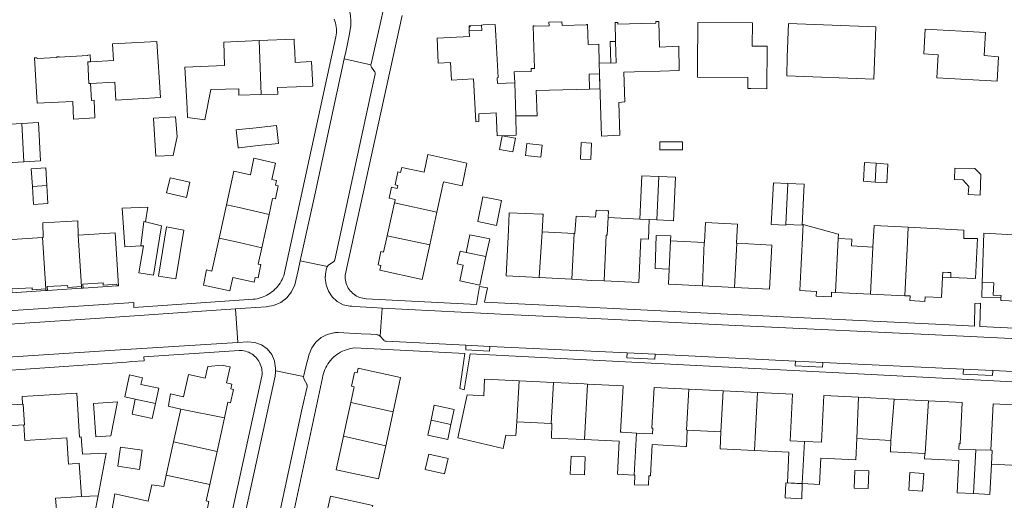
# Model space of a CAD drawing. Header units: metres. Extents: x 89888 to 94270, y 464165 to 468904.
# Tile 143 of 256: x 92460 to 92640, y 466402 to 466490. Entities that reach past the tile are written whole.
import ezdxf

# ---------------------------------------------------------------- set-up
doc = ezdxf.new("R2010")
doc.units = ezdxf.units.M
for name, color, linetype, lineweight in [('B_BEBOUWINGSGRENS_0', 251, 'CONTINUOUS', 13), ('B_LUIFEL_1', 251, 'CONTINUOUS', 13), ('B_OVERBOUWLIJN_LIJN_1', 251, 'CONTINUOUS', 13), ('B_TUSSENMUUR_0', 251, 'CONTINUOUS', 13), ('V_WEGGRENS_0', 251, 'CONTINUOUS', 13)]:
    doc.layers.add(name, color=color, linetype=linetype, lineweight=lineweight)

msp = doc.modelspace()

# ---------------------------------------------------------------- linework, layer by layer
at = {"layer": 'B_BEBOUWINGSGRENS_0'}
for p, q in [((92542.11, 466488.9), (92542.12, 466488.7)), ((92616.26, 466479.1), (92616.6, 466488.71)), ((92503.68, 466486.17), (92504.06, 466476.29)), ((92568.95, 466486.03), (92569.06, 466482.1)), ((92627.99, 466483.59), (92627.76, 466479.34)), ((92569.06, 466482.1), (92565.96, 466482.02)), ((92583.95, 466479.5), (92593.15, 466479.43)), ((92550.6, 466468.28), (92548.19, 466468.74)), ((92552.67, 466467.32), (92552.46, 466465.1)), ((92564.54, 466467.41), (92562.65, 466467.49)), ((92577.04, 466467.62), (92577.05, 466466.14)), ((92631.04, 466462.83), (92631.01, 466460.76)), ((92544.65, 466457.57), (92543.7, 466453.01)), ((92497.71, 466456.08), (92496.37, 466449.98)), ((92528.47, 466456.45), (92527.14, 466450.42)), ((92504.18, 466448.23), (92505.51, 466454.33)), ((92534.92, 466448.73), (92536.22, 466454.74)), ((92485.79, 466452.26), (92482.86, 466452.96)), ((92573.39, 466453.47), (92567.6, 466453.75)), ((92575.11, 466453.38), (92576.52, 466453.32)), ((92561.35, 466450.82), (92555.52, 466451.12)), ((92464, 466450.08), (92457.53, 466449.66)), ((92579.02, 466449.51), (92578.76, 466444.29)), ((92585.15, 466449.18), (92579.02, 466449.51)), ((92554.97, 466442.75), (92560.94, 466442.44)), ((92636.08, 466441.88), (92638.19, 466441.77)), ((92584.85, 466441.26), (92590.73, 466440.97)), ((92609.21, 466440.05), (92615.64, 466439.74)), ((92615.64, 466439.74), (92621.9, 466439.44)), ((92557.56, 466423.53), (92551.29, 466423.83)), ((92588.63, 466422.03), (92582.33, 466422.33)), ((92594.92, 466421.72), (92588.63, 466422.03)), ((92477.73, 466419.97), (92473.38, 466419.68)), ((92619.93, 466420.5), (92613.45, 466420.82)), ((92626.23, 466420.19), (92619.93, 466420.5)), ((92489.34, 466418.66), (92488.03, 466412.67)), ((92526.87, 466411.94), (92528.22, 466418.17)), ((92495.98, 466410.9), (92497.33, 466417.09)), ((92550.89, 466416.34), (92557.16, 466416.05)), ((92582.07, 466414.83), (92588.19, 466414.49)), ((92488.03, 466412.67), (92486.69, 466406.55)), ((92613.13, 466413.26), (92619.34, 466412.93)), ((92494.65, 466404.84), (92495.98, 466410.9)), ((92525.56, 466405.88), (92526.87, 466411.94)), ((92637.66, 466411.11), (92634.88, 466411.22)), ((92477.81, 466408.19), (92481.76, 466407.62)), ((92612.78, 466407.44), (92612.64, 466404.19))]:
    msp.add_line(p, q, dxfattribs=at)
for points in [[(92550.48, 466478.47), (92547.32, 466478.3), (92547.28, 466479.38), (92547.42, 466479.39), (92547.02, 466487.13), (92546.91, 466489.16), (92544.7, 466489.05), (92544.38, 466489.03), (92544.43, 466488.06), (92542.15, 466487.94), (92542.2, 466486.91), (92536.25, 466486.6), (92536.45, 466482.06), (92538.75, 466482.18), (92538.93, 466478.93), (92542.96, 466479.15), (92543.36, 466471.27), (92543.93, 466471.33), (92543.9, 466472.74), (92547.09, 466472.94), (92547.27, 466468.76), (92550.76, 466468.85), (92550.69, 466472.37)], [(92542.12, 466488.7), (92542.32, 466488.71), (92542.31, 466488.91), (92542.11, 466488.9)], [(92565.96, 466482.02), (92565.87, 466485.54), (92563.93, 466485.49), (92563.83, 466489.15), (92563.62, 466489.14), (92563.63, 466489.04), (92559.15, 466488.93), (92559.13, 466489.61), (92556.74, 466489.55), (92556.76, 466488.87), (92554.04, 466488.8), (92554.04, 466488.9), (92553.85, 466488.9), (92554.08, 466481.06), (92553.51, 466481.04), (92553.52, 466480.54), (92550.4, 466480.44), (92550.48, 466478.47)], [(92566.02, 466480.08), (92566.36, 466468.67), (92569.71, 466468.83), (92569.55, 466474.85), (92570.63, 466474.94), (92570.46, 466480.41), (92572.44, 466480.47), (92577.1, 466480.58), (92580.58, 466480.71), (92580.53, 466485.13), (92576.98, 466484.95), (92576.85, 466489.66), (92576.34, 466489.66), (92576.34, 466489.38), (92573.62, 466489.32), (92569.38, 466489.22), (92569.37, 466489.49), (92568.87, 466489.49), (92568.95, 466486.03)], [(92593.15, 466479.43), (92593.14, 466477.38), (92593.73, 466477.38), (92596.66, 466477.35), (92596.72, 466485.18), (92593.95, 466485.14), (92593.99, 466489.42), (92584.01, 466489.5), (92583.97, 466481.59), (92583.95, 466479.5)], [(92616.6, 466488.71), (92600.63, 466489.31), (92600.39, 466483.16), (92600.29, 466479.72), (92616.26, 466479.1)], [(92627.76, 466479.34), (92638.81, 466478.77), (92639.04, 466483.23), (92636.44, 466483.43), (92636.66, 466487.66), (92625.61, 466488.27), (92625.39, 466483.73), (92627.99, 466483.59)], [(92504.06, 466476.29), (92507.12, 466476.39), (92507.07, 466477.58), (92510.5, 466477.73), (92513.49, 466477.84), (92513.26, 466482.35), (92510.29, 466482.18), (92510.19, 466484.22), (92510.11, 466485.67), (92510.08, 466486.43), (92503.68, 466486.17)], [(92472.82, 466478.31), (92477.29, 466478.55), (92477.46, 466475.29), (92485.6, 466475.73), (92484.94, 466486.04), (92476.85, 466485.58), (92477.03, 466482.51), (92472.78, 466482.3)], [(92503.68, 466486.17), (92497.2, 466485.9), (92497.35, 466481.6), (92490.05, 466481.34), (92490.48, 466473.83), (92490.56, 466472.1), (92493.74, 466471.66), (92494.83, 466477.21), (92497.51, 466477.28), (92499.95, 466477.37), (92499.99, 466476.17), (92504.06, 466476.29)], [(92472.78, 466482.3), (92472.72, 466483.55), (92472.29, 466483.53), (92472.29, 466483.43), (92467.09, 466483.14), (92467.08, 466483.23), (92466.66, 466483.22), (92466.67, 466483.07), (92463.03, 466482.89), (92463.01, 466483.03), (92462.58, 466483.01), (92463.02, 466474.71), (92469.57, 466475.05), (92469.7, 466471.76), (92473.58, 466472), (92473.46, 466475.27), (92472.99, 466475.23), (92472.82, 466478.31)], [(92564.15, 466477.29), (92564.08, 466480.02), (92566.02, 466480.08)], [(92550.69, 466472.37), (92554.57, 466472.41), (92554.42, 466477.03), (92564.15, 466477.29)], [(92484.77, 466464.98), (92487.96, 466465.12), (92488.65, 466468.62), (92488.4, 466472.22), (92484.36, 466471.95), (92484.77, 466464.98)], [(92460.25, 466470.98), (92457.07, 466470.82), (92457.44, 466463.79), (92460.59, 466463.95)], [(92460.59, 466463.95), (92463.68, 466464.12), (92463.31, 466471.15), (92460.25, 466470.98)], [(92507.21, 466467.35), (92506.84, 466470.64), (92503.14, 466470.22), (92500, 466469.87), (92499.45, 466469.8), (92499.82, 466466.51), (92500, 466466.53), (92503.51, 466466.93), (92507.21, 466467.35)], [(92548.19, 466468.74), (92547.72, 466466.23), (92550.13, 466465.78), (92550.6, 466468.28)], [(92552.46, 466465.1), (92555.27, 466464.83), (92555.48, 466467.04), (92552.67, 466467.32)], [(92562.65, 466467.49), (92562.52, 466464.46), (92564.41, 466464.37), (92564.54, 466467.41)], [(92577.05, 466466.14), (92581.19, 466466.15), (92581.19, 466467.64), (92577.04, 466467.62)], [(92536.22, 466454.74), (92537.43, 466460.31), (92540.83, 466459.55), (92541.73, 466463.75), (92534.59, 466465.3), (92533.88, 466462.05), (92529.78, 466462.95), (92529.58, 466462.02), (92529.1, 466462.12), (92528.58, 466459.73), (92529.06, 466459.62), (92528.94, 466459.09), (92527.92, 466459.31), (92527.48, 466457.32), (92528.6, 466457.07), (92528.51, 466456.65), (92528.47, 466456.45)], [(92505.51, 466454.33), (92506.15, 466457.26), (92506.65, 466457.16), (92507.18, 466459.58), (92506.69, 466459.69), (92506.87, 466460.56), (92506.55, 466460.63), (92506.02, 466460.75), (92506.68, 466463.74), (92502.7, 466464.61), (92502.13, 466461.61), (92499.07, 466462.28), (92497.71, 466456.08)], [(92616.66, 466463.7), (92614.53, 466463.83), (92614.32, 466460.4), (92616.46, 466460.27)], [(92616.46, 466460.27), (92618.59, 466460.14), (92618.8, 466463.57), (92616.66, 466463.7)], [(92464.81, 466459.62), (92464.61, 466462.85), (92461.95, 466462.68), (92462.16, 466459.46)], [(92576.86, 466461.26), (92573.73, 466461.4), (92573.39, 466453.47)], [(92576.52, 466453.32), (92578.97, 466453.2), (92579.57, 466453.17), (92579.9, 466461.13), (92576.86, 466461.26)], [(92631.01, 466460.76), (92632.53, 466460.69), (92633.61, 466459.44), (92633.52, 466457.99), (92635.69, 466457.88), (92635.81, 466461.64), (92634.74, 466462.76), (92631.04, 466462.83)], [(92462.16, 466459.46), (92462.36, 466456.16), (92465.02, 466456.32), (92464.81, 466459.62)], [(92486.75, 466458.29), (92490.36, 466457.46), (92490.99, 466460.23), (92487.39, 466461.06), (92486.75, 466458.29)], [(92600.49, 466460.01), (92597.87, 466460.14), (92597.46, 466452.5), (92600.11, 466452.36), (92600.12, 466452.49)], [(92600.12, 466452.49), (92603.13, 466452.35), (92603.5, 466459.86), (92600.49, 466460.01)], [(92543.7, 466453.01), (92547.13, 466452.3), (92548.07, 466456.86), (92544.65, 466457.57)], [(92482.86, 466452.96), (92483.29, 466455.69), (92478.63, 466455.48), (92479.09, 466448.39), (92482.03, 466448.56)], [(92555.52, 466451.12), (92555.67, 466454.36), (92555.45, 466454.38), (92549.45, 466454.65), (92549.33, 466451.45), (92548.89, 466443.06), (92554.97, 466442.75)], [(92567.6, 466453.75), (92567.66, 466454.99), (92567.4, 466455.01), (92565.41, 466455.13), (92565.29, 466453.82), (92561.74, 466454), (92561.51, 466450.82), (92561.35, 466450.82)], [(92470.54, 466450.52), (92470.47, 466453.17), (92464.07, 466452.76), (92464.16, 466450.09), (92464, 466450.08)], [(92482.03, 466448.56), (92482.49, 466448.58), (92481.68, 466443.63), (92484.32, 466443.2), (92485.79, 466452.26)], [(92566.88, 466442.14), (92573.18, 466441.83), (92573.55, 466449.83), (92574.97, 466449.8), (92575.11, 466453.38)], [(92591.16, 466449.04), (92591.11, 466449.04), (92591.3, 466452.53), (92585.43, 466452.85), (92585.23, 466449.17), (92585.15, 466449.18)], [(92609.73, 466449.94), (92609.77, 466450.71), (92609.7, 466450.73), (92603.32, 466452.51), (92602.88, 466444.07), (92602.71, 466440.37), (92605.71, 466440.23), (92605.66, 466439.37), (92608.46, 466439.22), (92608.5, 466440.08), (92609.21, 466440.05)], [(92622.51, 466451.99), (92616.27, 466452.31), (92616.05, 466448.34)], [(92471.14, 466441.12), (92471.16, 466440.81), (92471.46, 466440.83), (92471.42, 466441.53), (92475.12, 466441.8), (92475.15, 466441.4), (92477.64, 466441.54), (92477.68, 466441.23), (92477.94, 466441.23), (92477.32, 466450.96), (92470.54, 466450.52)], [(92489.89, 466451.46), (92486.74, 466452.05), (92485.27, 466443.04)], [(92485.27, 466443.04), (92488.43, 466442.53), (92489.89, 466451.46)], [(92527.14, 466450.42), (92526.47, 466447.41), (92525.98, 466447.51), (92525.46, 466445.08), (92525.95, 466444.97), (92525.76, 466444.1), (92533.55, 466442.41), (92534.92, 466448.73)], [(92545.21, 466446.6), (92545.9, 466449.83), (92542.25, 466450.61), (92541.56, 466447.38)], [(92630.3, 466442.76), (92634.87, 466442.57), (92635.22, 466449.89), (92632.7, 466449.93), (92632.74, 466451.47), (92622.51, 466451.99)], [(92646.07, 466446.79), (92646.25, 466450.36), (92636.35, 466450.87), (92636.08, 466441.88)], [(92496.37, 466449.98), (92495.04, 466443.93), (92494.02, 466444.15), (92493.48, 466441.4), (92498.34, 466440.34), (92498.86, 466442.79), (92502.77, 466441.93), (92502.96, 466442.8), (92503.5, 466442.69), (92503.98, 466445.14), (92503.52, 466445.24), (92504.18, 466448.23)], [(92590.73, 466440.97), (92597.13, 466440.65), (92597.56, 466448.69), (92591.16, 466449.04)], [(92616.05, 466448.34), (92612.14, 466448.55), (92612.2, 466449.81), (92609.73, 466449.94)], [(92541.56, 466447.38), (92540.47, 466447.61), (92539.97, 466445.27), (92541.07, 466445.04), (92540.46, 466442.15), (92544.1, 466441.37), (92545.21, 466446.6)], [(92578.76, 466444.29), (92578.63, 466441.57), (92584.85, 466441.26)], [(92628.82, 466442.84), (92628.87, 466443.75), (92629.81, 466443.71), (92630.35, 466443.67), (92630.3, 466442.76)], [(92464.61, 466440.69), (92464.63, 466440.69), (92464.65, 466440.38), (92464.95, 466440.41), (92464.89, 466441.1), (92468.61, 466441.31), (92468.63, 466440.97), (92471.14, 466441.12)], [(92560.94, 466442.44), (92564.57, 466442.25), (92566.88, 466442.14)], [(92621.9, 466439.44), (92622.89, 466439.39), (92622.85, 466438.53), (92625.6, 466438.4), (92625.64, 466439.26), (92628.63, 466439.12), (92628.82, 466442.84)], [(92638.19, 466441.77), (92638.08, 466439.54), (92639.53, 466439.47), (92639.51, 466439.06)], [(92458.04, 466440.27), (92458.12, 466440.27), (92458.14, 466439.96), (92458.43, 466439.97), (92458.4, 466440.67), (92462.1, 466440.89), (92462.12, 466440.53), (92464.61, 466440.69)], [(92639.51, 466439.06), (92639.5, 466438.59), (92645.63, 466438.29)], [(92497.33, 466417.09), (92497.96, 466419.93), (92498.45, 466419.82), (92498.99, 466422.25), (92498.48, 466422.36), (92498.68, 466423.24), (92497.71, 466423.46), (92498.35, 466426.39), (92497.73, 466426.53), (92496.89, 466426.74), (92494.3, 466426.47), (92493.83, 466424.34), (92490.74, 466425.02), (92489.84, 466420.93), (92487.47, 466421.43), (92487.06, 466419.35), (92487.03, 466419.18), (92489.34, 466418.66)], [(92528.22, 466418.17), (92529.58, 466424.47), (92522.63, 466425.97), (92521.84, 466426.14), (92521.65, 466425.28), (92521.14, 466425.38), (92520.59, 466422.88), (92521.09, 466422.77), (92520.46, 466419.87)], [(92479.95, 466424.93), (92479.07, 466420.89), (92481.01, 466420.47)], [(92484.7, 466419.66), (92485.32, 466422.48), (92482.04, 466423.2), (92482.3, 466424.41), (92479.95, 466424.93)], [(92551.29, 466423.83), (92544.96, 466424.13), (92544.82, 466421.1), (92541.79, 466421.29), (92540.09, 466413.41), (92548.37, 466411.46), (92548.88, 466413.89), (92550.71, 466413.8), (92550.89, 466416.34)], [(92563.82, 466423.24), (92563.21, 466423.27), (92557.56, 466423.53)], [(92460.37, 466419.58), (92456.38, 466419.33), (92456.18, 466422.47), (92455.77, 466422.45), (92455.76, 466422.4), (92450.49, 466422.09), (92450.47, 466422.39), (92449.25, 466422.32), (92449.26, 466422.02), (92448.11, 466421.94), (92448.75, 466411.84), (92456.91, 466412.27), (92456.71, 466415.56), (92460.63, 466415.81)], [(92474.19, 466402.76), (92475.67, 466410.58), (92471.34, 466410.39), (92471.09, 466413.59), (92470.79, 466413.55), (92470.29, 466421.6), (92460.28, 466420.98), (92460.37, 466419.58)], [(92572.76, 466414.28), (92570.16, 466414.41), (92569.87, 466414.43), (92570.34, 466422.91), (92563.82, 466423.24)], [(92582.33, 466422.33), (92576.02, 466422.64), (92575.6, 466415.19), (92575.78, 466415.17), (92575.73, 466414.14), (92572.76, 466414.28)], [(92603.56, 466412.75), (92600.94, 466412.87), (92601.34, 466421.4), (92594.92, 466421.72)], [(92473.38, 466419.68), (92473.79, 466413.6), (92476.54, 466413.77), (92477.73, 466419.97)], [(92481.01, 466420.47), (92480.41, 466417.72), (92484.1, 466416.91), (92484.7, 466419.66)], [(92520.46, 466419.87), (92519.74, 466416.55), (92519.12, 466413.69)], [(92613.45, 466420.82), (92607.06, 466421.13), (92606.64, 466412.62), (92603.56, 466412.75)], [(92634.88, 466411.22), (92631.8, 466411.34), (92631.84, 466412.33), (92632.04, 466412.32), (92632.4, 466419.89), (92626.23, 466420.19)], [(92538.79, 466415.87), (92539.37, 466418.61), (92535.75, 466419.38), (92535.17, 466416.63)], [(92644.25, 466419.32), (92638.09, 466419.62), (92637.66, 466411.11)], [(92535.17, 466416.63), (92534.59, 466413.89), (92538.21, 466413.12), (92538.79, 466415.87)], [(92557.16, 466416.05), (92557.27, 466416.04), (92557.2, 466413.36), (92563.28, 466413.08)], [(92460.63, 466415.81), (92460.81, 466412.93), (92468.47, 466413.41), (92468.76, 466408.59), (92470.71, 466408.75), (92471.15, 466402.63)], [(92575.33, 466406.42), (92575.62, 466412.18), (92581.76, 466411.84), (92581.91, 466411.83), (92582.07, 466414.83)], [(92588.19, 466414.49), (92588.07, 466411.38), (92594.38, 466411.09)], [(92519.12, 466413.69), (92517.8, 466407.56), (92525.56, 466405.88)], [(92563.28, 466413.08), (92569.6, 466412.78), (92569.29, 466406.73), (92572.33, 466406.58)], [(92603.13, 466405.01), (92606.26, 466404.86), (92606.5, 466409.68), (92612.96, 466409.34), (92613.13, 466413.26)], [(92619.34, 466412.93), (92619.27, 466410.83), (92619.43, 466410.82), (92625.55, 466410.54)], [(92481.76, 466407.62), (92482.27, 466411.12), (92478.32, 466411.69), (92477.81, 466408.19)], [(92594.38, 466411.09), (92600.67, 466410.8), (92600.4, 466405.14), (92603.13, 466405.01)], [(92534.75, 466410.42), (92534.09, 466407.6), (92537.63, 466406.78)], [(92537.63, 466406.78), (92538.28, 466409.6), (92534.75, 466410.42)], [(92560.81, 466410.04), (92560.66, 466406.75), (92563.24, 466406.64)], [(92563.24, 466406.64), (92563.38, 466409.92), (92560.81, 466410.04)], [(92625.55, 466410.54), (92625.52, 466409.54), (92631.8, 466409.24), (92631.51, 466403.34), (92634.5, 466403.19)], [(92612.64, 466404.19), (92615.17, 466404.09), (92615.31, 466407.33), (92612.78, 466407.44)], [(92622.85, 466407.04), (92622.61, 466403.82), (92625.13, 466403.64)], [(92625.13, 466403.64), (92625.37, 466406.85), (92622.85, 466407.04)], [(92634.5, 466403.19), (92637.5, 466403.04), (92637.78, 466408.57)], [(92637.78, 466408.57), (92643.89, 466408.28), (92643.9, 466408.7)], [(92486.69, 466406.55), (92486.23, 466404.46), (92484.04, 466404.77), (92483.38, 466401.78), (92477.26, 466403.15), (92476.63, 466399.6), (92488.9, 466396.92), (92489.43, 466399.32), (92493.28, 466398.54), (92493.48, 466399.42), (92493.98, 466399.31), (92494.49, 466401.73), (92494, 466401.85), (92494.65, 466404.84)], [(92572.33, 466406.58), (92572.45, 466406.57), (92572.4, 466404.8), (92574.95, 466404.7), (92575.05, 466406.44), (92575.33, 466406.42)], [(92471.15, 466402.63), (92466.41, 466402.33), (92466.7, 466398.78), (92473.54, 466399.37), (92474.19, 466402.76)], [(92524.45, 466400.77), (92524.49, 466400.98), (92516.76, 466402.69), (92515.37, 466396.38)]]:
    msp.add_lwpolyline(points, dxfattribs=at)
at = {"layer": 'B_LUIFEL_1'}
for p, q in [((92568.09, 466482.07), (92569.06, 466482.1)), ((92579.02, 466449.51), (92579.07, 466450.42)), ((92628.82, 466442.84), (92630.3, 466442.76))]:
    msp.add_line(p, q, dxfattribs=at)
for points in [[(92568.95, 466486.03), (92567.97, 466486), (92568.09, 466482.07)], [(92564.15, 466477.29), (92566.09, 466477.35), (92566.02, 466480.08)], [(92579.07, 466450.42), (92576.4, 466450.49), (92576.2, 466444.43), (92578.76, 466444.29)], [(92578.76, 466444.29), (92578.76, 466444.29), (92579.02, 466449.51)], [(92636.08, 466441.88), (92636.01, 466439.16), (92639.51, 466439.06)], [(92600.1, 466405.15), (92599.99, 466402.38), (92603.02, 466402.24), (92603.13, 466405), (92600.1, 466405.15)]]:
    msp.add_lwpolyline(points, dxfattribs=at)
at = {"layer": 'B_OVERBOUWLIJN_LIJN_1'}
for p, q in [((92464.95, 466440.41), (92471.16, 466440.81)), ((92471.46, 466440.83), (92477.68, 466441.23))]:
    msp.add_line(p, q, dxfattribs=at)
for points in [[(92544.38, 466489.03), (92542.11, 466488.9), (92542.15, 466487.94)], [(92458.43, 466439.97), (92464.63, 466440.38), (92464.65, 466440.38)]]:
    msp.add_lwpolyline(points, dxfattribs=at)
at = {"layer": 'B_TUSSENMUUR_0'}
for p, q in [((92566.02, 466480.08), (92565.96, 466482.02)), ((92550.48, 466478.47), (92550.69, 466472.37)), ((92460.25, 466470.98), (92460.59, 466463.95)), ((92616.46, 466460.27), (92616.66, 466463.7)), ((92576.52, 466453.32), (92576.86, 466461.26)), ((92462.16, 466459.46), (92464.81, 466459.62)), ((92600.49, 466460.01), (92600.12, 466452.49)), ((92528.47, 466456.45), (92536.22, 466454.74)), ((92573.39, 466453.47), (92575.11, 466453.38)), ((92534.92, 466448.73), (92527.14, 466450.42)), ((92555.52, 466451.12), (92554.97, 466442.75)), ((92560.94, 466442.44), (92561.35, 466450.82)), ((92464, 466450.08), (92464.61, 466440.69)), ((92585.15, 466449.18), (92584.85, 466441.26)), ((92591.16, 466449.04), (92590.73, 466440.97)), ((92609.73, 466449.94), (92609.21, 466440.05)), ((92545.21, 466446.6), (92541.56, 466447.38)), ((92615.64, 466439.74), (92616.05, 466448.34)), ((92551.29, 466423.83), (92550.89, 466416.34)), ((92557.56, 466423.53), (92557.16, 466416.05)), ((92563.28, 466413.08), (92563.82, 466423.24)), ((92588.19, 466414.49), (92588.63, 466422.03)), ((92594.38, 466411.09), (92594.92, 466421.72)), ((92484.7, 466419.66), (92481.01, 466420.47)), ((92520.46, 466419.87), (92528.22, 466418.17)), ((92613.45, 466420.82), (92613.13, 466413.26)), ((92619.34, 466412.93), (92619.93, 466420.5)), ((92497.33, 466417.09), (92489.34, 466418.66)), ((92535.17, 466416.63), (92538.79, 466415.87)), ((92572.33, 466406.58), (92572.76, 466414.28)), ((92488.03, 466412.67), (92495.98, 466410.9)), ((92519.12, 466413.69), (92526.87, 466411.94)), ((92603.13, 466405.01), (92603.56, 466412.75)), ((92634.5, 466403.19), (92634.88, 466411.22)), ((92494.65, 466404.84), (92486.69, 466406.55)), ((92474.19, 466402.76), (92471.15, 466402.63))]:
    msp.add_line(p, q, dxfattribs=at)
for points in [[(92472.78, 466482.3), (92472.31, 466482.27), (92472.52, 466478.29), (92472.82, 466478.31)], [(92497.71, 466456.08), (92500, 466455.57), (92505.51, 466454.33)], [(92482.86, 466452.96), (92482.58, 466453.03), (92482.03, 466448.56)], [(92566.88, 466442.14), (92567.22, 466450.52), (92567.43, 466450.51), (92567.6, 466453.75)], [(92470.54, 466450.52), (92471.18, 466441.12), (92471.14, 466441.12)], [(92621.9, 466439.44), (92622.37, 466449.27), (92622.51, 466451.99)], [(92504.18, 466448.23), (92500, 466449.17), (92496.37, 466449.98)], [(92582.33, 466422.33), (92581.93, 466414.84), (92582.07, 466414.83)], [(92625.55, 466410.54), (92625.65, 466410.54), (92626.23, 466420.19)], [(92460.37, 466419.58), (92460.47, 466419.58), (92460.72, 466415.81), (92460.63, 466415.81)], [(92637.66, 466411.11), (92637.91, 466411.1), (92637.78, 466408.57)]]:
    msp.add_lwpolyline(points, dxfattribs=at)
at = {"layer": 'V_WEGGRENS_0'}
for p, q in [((92519.28, 466482.84), (92524.15, 466481.74)), ((92516.19, 466444.81), (92511.21, 466445.82)), ((92544.97, 466438.26), (92545.52, 466440.9)), ((92499.38, 466437.02), (92499.77, 466430.88)), ((92525.85, 466432.03), (92526.21, 466437.16)), ((92521.19, 466429.88), (92541.32, 466428.84)), ((92545.91, 466430.16), (92541.53, 466430.4)), ((92542.33, 466428.78), (92701.37, 466420.58)), ((92576.2, 466428.7), (92571.07, 466428.95)), ((92601.9, 466427.45), (92576.2, 466428.7)), ((92606.88, 466427.2), (92601.9, 466427.45)), ((92632.63, 466425.95), (92606.88, 466427.2)), ((92637.99, 466425.71), (92632.63, 466425.95)), ((92664.1, 466424.39), (92637.99, 466425.71))]:
    msp.add_line(p, q, dxfattribs=at)
for points in [[(92543.23, 466499.47), (92542.62, 466499.43), (92534.87, 466499), (92533.8, 466498.77), (92532.75, 466498.44), (92531.74, 466498), (92530.78, 466497.47), (92529.87, 466496.84), (92528.92, 466496.01), (92528.09, 466495.06), (92527.38, 466494.02), (92526.82, 466492.88), (92526.42, 466491.69), (92525.97, 466489.73), (92524.51, 466483.27), (92524.17, 466481.92), (92524.15, 466481.8), (92524.15, 466481.74)], [(92513.91, 466497.81), (92514.05, 466497.8), (92514.8, 466497.52), (92515.36, 466497.23), (92515.91, 466496.92), (92516.44, 466496.58), (92516.96, 466496.22), (92517.46, 466495.83), (92517.9, 466495.39), (92518.33, 466494.93), (92518.74, 466494.45), (92519.12, 466493.95), (92519.48, 466493.43), (92519.9, 466492.58), (92520.21, 466491.68), (92520.4, 466490.75), (92520.48, 466489.81), (92520.45, 466488.86), (92520.15, 466487.11), (92519.6, 466484.36), (92519.28, 466482.84)], [(92517.44, 466490.11), (92517.56, 466489.77), (92517.66, 466489.42), (92517.74, 466489.06), (92517.8, 466488.7), (92517.83, 466488.34), (92517.84, 466487.97), (92517.82, 466487.61), (92517.78, 466487.25), (92517.71, 466486.89), (92508.83, 466445.88), (92508.19, 466443.09), (92508.05, 466442.74), (92507.9, 466442.41), (92507.72, 466442.08), (92507.53, 466441.76), (92507.32, 466441.45), (92507.09, 466441.16), (92506.84, 466440.88), (92506.58, 466440.61), (92506.31, 466440.36), (92506.02, 466440.12)], [(92521.14, 466439.63), (92521.02, 466439.72), (92520.79, 466439.91), (92520.57, 466440.13), (92520.37, 466440.35), (92520.18, 466440.6), (92520.01, 466440.85), (92519.87, 466441.12), (92519.74, 466441.4), (92519.64, 466441.68), (92519.55, 466441.98), (92519.49, 466442.28), (92519.46, 466442.58), (92519.44, 466442.89), (92519.45, 466443.19), (92529.85, 466490.78)], [(92511.21, 466445.82), (92513.87, 466457.9), (92519.28, 466482.84)], [(92524.15, 466481.74), (92524.15, 466481.68), (92524.16, 466481.56), (92524.2, 466481.45), (92524.26, 466481.34), (92524.83, 466480.52), (92524.87, 466480.43), (92524.9, 466480.33), (92524.92, 466480.23), (92524.92, 466480.14), (92524.91, 466480.04), (92524.33, 466477.28), (92517.55, 466446.03), (92517.51, 466445.94), (92517.47, 466445.85), (92517.42, 466445.77), (92517.35, 466445.7), (92517.28, 466445.64), (92516.44, 466445.09), (92516.32, 466444.98), (92516.23, 466444.86), (92516.19, 466444.81)], [(92505.13, 466437.46), (92506.34, 466437.65), (92507.63, 466438.2), (92508.76, 466439.05), (92509.63, 466440.15), (92510.2, 466441.44), (92510.81, 466444.07), (92511.21, 466445.82)], [(92516.19, 466444.81), (92516.14, 466444.73), (92516.08, 466444.59), (92516.02, 466444.45), (92515.85, 466443.45), (92515.83, 466443.29), (92515.82, 466443.13), (92515.81, 466443.01), (92515.8, 466442.97), (92515.79, 466442.8), (92515.79, 466442.64), (92515.93, 466441.41), (92516.37, 466440.24), (92517.07, 466439.21), (92517.99, 466438.38), (92519.09, 466437.79), (92519.39, 466437.71), (92519.7, 466437.63), (92520.01, 466437.57), (92520.32, 466437.53), (92520.63, 466437.51), (92521.02, 466437.49)], [(92506.02, 466440.12), (92505.72, 466439.9), (92505.4, 466439.7), (92505.08, 466439.52), (92504.74, 466439.35), (92504.4, 466439.21), (92504.05, 466439.08), (92503.69, 466438.97), (92503.33, 466438.89), (92502.96, 466438.82), (92502.59, 466438.78), (92500, 466438.6), (92480.75, 466437.29), (92480.72, 466438.19), (92445.62, 466435.86), (92443.06, 466437.99), (92389.79, 466434.5), (92387.62, 466432.05), (92361.07, 466430.28), (92336.76, 466428.67), (92333.79, 466428.45), (92330.25, 466430.92)], [(92543.5, 466437.82), (92523.27, 466438.87), (92522.97, 466438.9), (92522.92, 466438.91), (92522.67, 466438.96), (92522.37, 466439.03), (92522.08, 466439.13), (92521.8, 466439.24), (92521.53, 466439.38), (92521.27, 466439.54), (92521.14, 466439.63)], [(92545.52, 466440.9), (92544.06, 466441.15), (92543.5, 466437.82)], [(92634.65, 466433.86), (92631.31, 466434.02), (92592.1, 466435.92), (92590.64, 466435.99), (92573.58, 466436.87), (92544.97, 466438.26)], [(92635.66, 466433.81), (92635.76, 466438.06), (92634.75, 466438), (92634.65, 466433.86)], [(92446.89, 466433.51), (92457.15, 466434.18), (92477.35, 466435.52), (92499.38, 466437.02)], [(92505.13, 466437.46), (92504.95, 466437.43), (92501.16, 466437.16), (92499.38, 466437.02)], [(92526.21, 466437.16), (92524.43, 466437.28), (92521.02, 466437.49)], [(92526.21, 466437.16), (92550.31, 466435.96), (92565.08, 466435.25), (92589.66, 466434.07), (92631.35, 466432.11), (92665.2, 466430.42), (92702.53, 466428.65), (92707.21, 466428.39)], [(92522.38, 466432.48), (92518.15, 466432.7), (92517.99, 466432.68), (92517.83, 466432.68), (92517.67, 466432.67), (92517.51, 466432.66), (92517.35, 466432.65), (92516.13, 466432.34), (92515.02, 466431.76), (92514.07, 466430.94), (92513.34, 466429.91), (92512.87, 466428.75), (92512.24, 466426.39), (92511.84, 466424.84), (92511.83, 466424.69), (92511.83, 466424.65)], [(92522.38, 466432.48), (92524.15, 466432.39), (92525.15, 466432.34), (92525.3, 466432.3), (92525.44, 466432.25), (92525.58, 466432.19), (92525.72, 466432.11), (92525.85, 466432.03)], [(92722.86, 466429.96), (92721.41, 466429.6), (92702.6, 466430.59), (92665.92, 466432.34), (92635.66, 466433.81)], [(92499.77, 466430.88), (92476.34, 466429.39), (92447.35, 466427.5)], [(92499.77, 466430.88), (92501.56, 466430.99), (92502.87, 466430.89), (92504.1, 466430.45), (92505.17, 466429.68)], [(92541.53, 466430.4), (92526.96, 466431.09), (92526.85, 466431.09), (92526.76, 466431.1), (92526.66, 466431.14), (92526.58, 466431.2), (92526.51, 466431.27), (92525.85, 466432.03)], [(92446.76, 466425.03), (92479.41, 466427.29), (92480.37, 466427.36), (92482.63, 466427.52), (92482.6, 466428.24), (92500, 466429.37), (92500.6, 466429.41), (92500.91, 466429.36), (92501.21, 466429.28), (92501.5, 466429.18), (92501.79, 466429.07), (92502.07, 466428.93), (92502.33, 466428.77), (92502.59, 466428.59), (92502.82, 466428.39), (92503.05, 466428.18), (92503.26, 466427.95), (92503.44, 466427.7), (92503.62, 466427.44), (92503.76, 466427.17), (92503.9, 466426.89), (92504.01, 466426.6), (92504.09, 466426.3), (92504.16, 466426)], [(92505.17, 466429.68), (92505.99, 466428.66), (92506.45, 466427.61), (92506.51, 466427.46), (92506.69, 466426.16), (92506.7, 466426.02), (92506.7, 466425.89), (92506.7, 466425.76), (92506.7, 466425.72)], [(92508.53, 466392.76), (92515.29, 466424.39), (92515.36, 466424.78), (92515.46, 466425.16), (92515.58, 466425.54), (92515.72, 466425.91), (92515.89, 466426.27), (92516.07, 466426.61), (92516.28, 466426.95), (92516.51, 466427.27), (92516.75, 466427.58), (92517.01, 466427.87), (92517.3, 466428.15), (92517.59, 466428.41), (92517.9, 466428.65), (92518.23, 466428.87), (92518.57, 466429.08), (92518.92, 466429.26), (92519.28, 466429.42), (92519.65, 466429.55), (92520.03, 466429.67), (92520.41, 466429.76), (92520.8, 466429.83), (92521.19, 466429.88)], [(92541.32, 466428.84), (92540.4, 466422.44), (92541.24, 466422.21), (92542.33, 466428.78)], [(92541.53, 466430.4), (92541.51, 466429.82), (92541.5, 466429.52), (92545.87, 466429.3), (92545.91, 466430.16)], [(92571.07, 466428.95), (92556.48, 466429.67), (92545.91, 466430.16)], [(92571.07, 466428.95), (92571.02, 466428.08), (92576.14, 466427.83), (92576.2, 466428.7)], [(92601.9, 466427.45), (92601.85, 466426.56), (92606.84, 466426.33), (92606.88, 466427.2)], [(92504.16, 466426), (92504.19, 466425.75), (92504.21, 466425.49), (92504.22, 466425.23), (92504.21, 466424.98), (92504.18, 466424.72), (92500, 466405.69), (92492.23, 466370.34)], [(92506.7, 466425.72), (92506.7, 466425.62), (92506.7, 466425.49), (92506.68, 466425.33), (92506.65, 466425.18), (92506.63, 466425.03), (92506.61, 466424.87), (92506.59, 466424.72), (92499.33, 466391.4)], [(92506.7, 466425.72), (92506.76, 466425.7), (92511.83, 466424.65)], [(92637.99, 466425.71), (92637.94, 466424.83), (92632.58, 466425.09), (92632.63, 466425.95)], [(92511.83, 466424.65), (92511.83, 466424.54), (92511.85, 466424.39), (92511.88, 466424.24), (92511.93, 466424.09), (92512.41, 466423.22), (92512.44, 466423.13), (92512.47, 466423.03), (92512.48, 466422.94), (92512.47, 466422.84), (92512.45, 466422.74), (92511.59, 466418.83), (92505.62, 466391.26), (92504.3, 466390.43)]]:
    msp.add_lwpolyline(points, dxfattribs=at)

doc.saveas('drawing.dxf')
